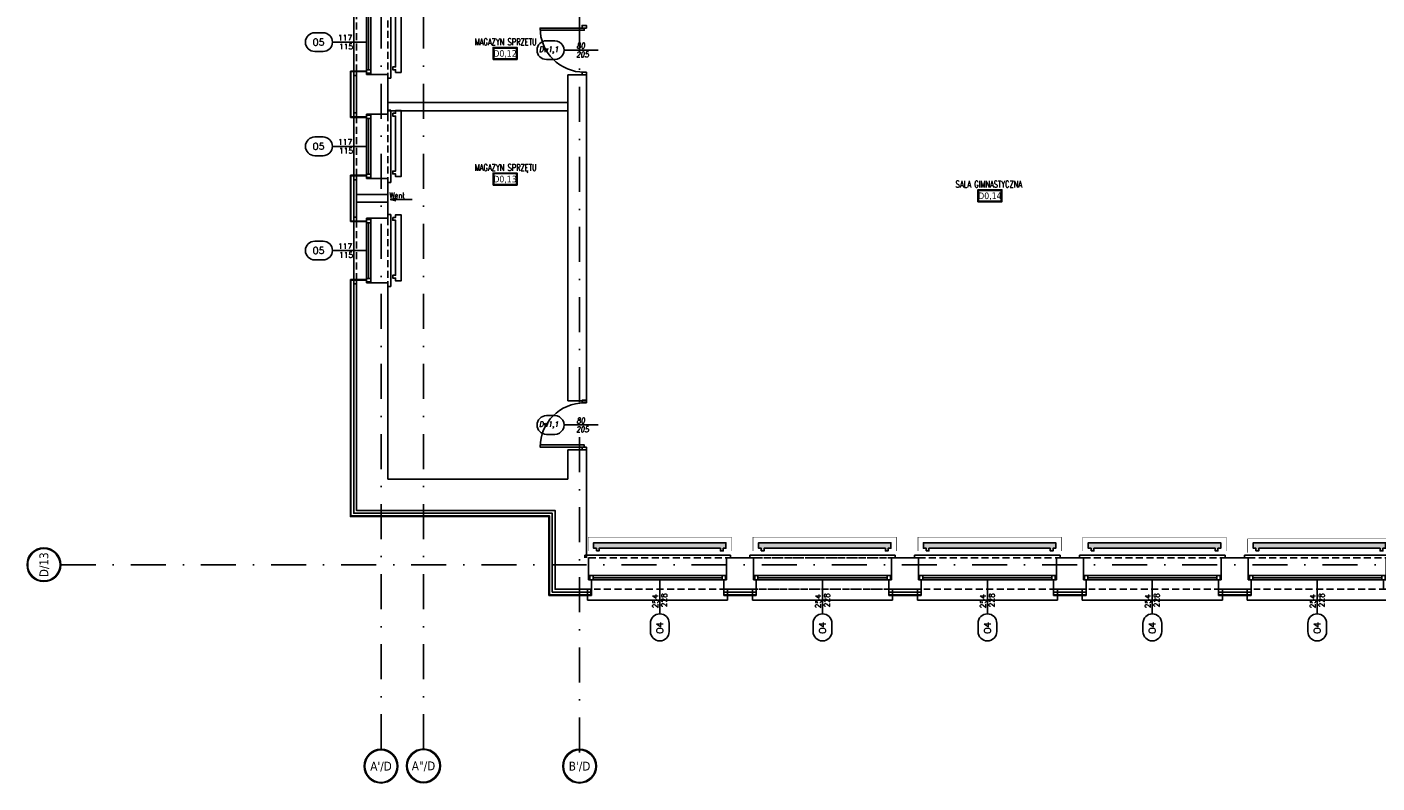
# Model space of a CAD drawing. Header units: millimetres. Extents: x 28600 to 181045, y -399112 to -163690.
# Tile 56 of 256: x 57384 to 59832, y -199861 to -198489. Entities that reach past the tile are written whole.
import ezdxf
from ezdxf.enums import TextEntityAlignment as Align

# ---------------------------------------------------------------- set-up
doc = ezdxf.new("R2010")
doc.units = ezdxf.units.MM
for name, pattern in [('2_3', [1, 0.5, -0.5]), ('CARKOVANA', [7.5, 5, -2.5]), ('DASHDOT', [25.4, 12.7, -6.35, 0, -6.35]), ('HIDDEN', [9.525, 6.35, -3.175])]:
    doc.linetypes.add(name, pattern=pattern)
doc.layers.get('0').update_dxf_attribs({"color": 8})
for name, color, linetype in [('!! 0_ Istn-okna', 8, 'Continuous'), ('!! 0_ Istn-sciany', 8, 'Continuous'), ('!! 0_ Istn-widok', 8, 'Continuous'), ('!! 0_Istn-cienka', 8, 'Continuous'), ('!! 0_Istn-drzwi', 8, 'Continuous'), ('!! 0_Istn-went', 8, 'Continuous'), ('!! 0_Opis_okna', 8, 'Continuous'), ('!! 0_Opis_pom', 8, 'Continuous'), ('!! 1_ tynk zewn  - nowy', 8, 'Continuous'), ('!! 1_Wyburzenia', 8, 'CARKOVANA'), ('!! 2_ remont Ocieplenie', 8, 'ZIGZAG'), ('!! 2_drzwi opis', 8, 'Continuous'), ('0-osie-liniA', 8, 'DASHDOT'), ('0-osie-tx', 8, 'Continuous')]:
    doc.layers.add(name, color=color, linetype=linetype)
doc.layers.add('!! 0_Istn-grzejniki', color=8, linetype='Continuous', plot=False)
doc.styles.add('50', font='ROMANS.shx', dxfattribs={"width": 0.8, "height": 10})
doc.styles.add('ARCHETYP', font='romans.shx', dxfattribs={"height": 15})
doc.styles.add('ARIAL', font='tahoma.ttf')
doc.styles.add('TAHOMA', font='tahoma.ttf')
doc.styles.add('TXT', font='simplex.shx')
doc.linetypes.add('ZIGZAG', pattern='A,0.00254,-5.08,[131,ltypeshp.shx,S=5.08,R=0,X=-5.08,Y=0],-10.16,[131,ltypeshp.shx,S=5.08,R=180,X=5.08,Y=0],-5.08', length=20.32254)

# ---------------------------------------------------------------- blocks, each defined once
blk = doc.blocks.new('okno 1')
at = {"layer": '!! 0_ Istn-okna'}
for points in [[(9, -36), (259, -36)], [(9, -44), (259, -44)], [(17, -40), (251, -40)]]:
    blk.add_lwpolyline(points, dxfattribs=at)
for points in [[(11, -44), (17, -44), (17, -36), (11, -36)], [(251, -44), (257, -44), (257, -36), (251, -36)]]:
    blk.add_lwpolyline(points, close=True, dxfattribs=at)
at = {"layer": '!! 0_ Istn-sciany'}
for points in [[(9, -36), (9, -4)], [(259, -36), (259, -4)], [(9, -36), (9, -44)], [(9, -44), (14, -44)], [(14, -44), (14, -61)], [(254, -44), (259, -44)], [(254, -44), (254, -61)], [(259, -36), (259, -44)], [(14, -61), (9, -61)], [(254, -61), (259, -61)]]:
    blk.add_lwpolyline(points, dxfattribs=at)
at = {"layer": '!! 0_ Istn-widok'}
for points in [[(2, 1), (266, 1)], [(2, -4), (2, 1)], [(266, -4), (266, 1)], [(7, -61), (7, -81)], [(261, -61), (261, -81)], [(261, -81), (7, -81)]]:
    blk.add_lwpolyline(points, dxfattribs=at)
at = {"layer": '!! 0_Istn-cienka', "linetype": 'HIDDEN', "ltscale": 2}
for points in [[(9, -4), (259, -4)], [(259, -61), (19, -61)]]:
    blk.add_lwpolyline(points, dxfattribs=at)
blk = doc.blocks.new('okno 3')
at = {"layer": '!! 0_ Istn-okna'}
for points in [[(49128.7, -198708.6), (49128.7, -198825.6)], [(49136.7, -198708.6), (49136.7, -198825.6)], [(49132.7, -198716.6), (49132.7, -198817.6)]]:
    blk.add_lwpolyline(points, dxfattribs=at)
for points in [[(49128.7, -198710.6), (49128.7, -198716.6), (49136.7, -198716.6), (49136.7, -198710.6)], [(49128.7, -198817.6), (49128.7, -198823.6), (49136.7, -198823.6), (49136.7, -198817.6)]]:
    blk.add_lwpolyline(points, close=True, dxfattribs=at)
at = {"layer": '!! 0_ Istn-sciany'}
for points in [[(49128.7, -198713.6), (49110.7, -198713.6)], [(49128.7, -198708.6), (49128.7, -198713.6)], [(49136.7, -198708.6), (49128.7, -198708.6)], [(49136.7, -198708.6), (49167.7, -198708.6)], [(49128.7, -198820.6), (49110.7, -198820.6)], [(49128.7, -198820.6), (49128.7, -198825.6)], [(49136.7, -198825.6), (49128.7, -198825.6)], [(49136.7, -198825.6), (49167.7, -198825.6)]]:
    blk.add_lwpolyline(points, dxfattribs=at)
at = {"layer": '!! 0_ Istn-widok'}
for points in [[(49105.7, -198827.6), (49105.7, -198706.6)], [(49110.7, -198706.6), (49105.7, -198706.6)], [(49167.7, -198701.6), (49172.7, -198701.6)], [(49172.7, -198701.6), (49172.7, -198832.6)], [(49110.7, -198827.6), (49105.7, -198827.6)], [(49167.7, -198832.6), (49172.7, -198832.6)]]:
    blk.add_lwpolyline(points, dxfattribs=at)
at = {"layer": '!! 0_Istn-cienka', "linetype": 'HIDDEN', "ltscale": 2}
for points in [[(49110.7, -198820.6), (49110.7, -198713.6)], [(49167.7, -198708.6), (49167.7, -198825.6)]]:
    blk.add_lwpolyline(points, dxfattribs=at)
blk = doc.blocks.new('*U83')
h = blk.add_hatch(color=256)
edge = h.paths.add_edge_path()
edge.add_arc((0, 0), 30.6, 0, 360)
edge = h.paths.add_edge_path(flags=17)
edge.add_arc((0, 0), 29.4, 0, 360)
for radius in [30.6, 29.4]:
    blk.add_circle((0, 0), radius)
at = {"style": 'TAHOMA', "flags": 8}
blk.add_attdef('ANSICHTSNUMMER', text='', height=16, dxfattribs=at).set_placement((0, 0), align=Align.MIDDLE_CENTER)
blk = doc.blocks.new('1_ok-opis')
blk.add_line((0, 111.6), (0, 50))
for points in [[(-17, 128.6), (-17, 143.6)], [(17, 128.6), (17, 143.6)]]:
    blk.add_lwpolyline(points)
for centre, start, end in [((0, 143.6), 0, 180), ((0, 128.6), 180, 0)]:
    blk.add_arc(centre, 17, start, end)
at = {"style": 'ARCHETYP'}
for tag, height, rotation, p in [('NR', 12, 90, (0, 136.9)), ('NR', 12, 270, (0, 136.9)), ('SZEROKOŚĆ', 10, 90, (-8, 78.3)), ('WYSOKOŚĆ', 10, 270, (-8, 78.3)), ('WYSOKOŚĆ', 10, 90, (8, 78.3)), ('SZEROKOŚĆ', 10, 270, (8, 78.3))]:
    blk.add_attdef(tag, text='', height=height, rotation=rotation, dxfattribs=at).set_placement(p, align=Align.MIDDLE)

msp = doc.modelspace()

# ---------------------------------------------------------------- hatches: boundary and pattern name
at = {"layer": '!! 0_Istn-grzejniki'}
h = msp.add_hatch(color=256, dxfattribs=at)
h.dxf.hatch_style = 1
h.paths.add_polyline_path([(58416.56735, -199439.62813), (58416.56735, -199434.62813), (58411.56735, -199434.62813), (58411.56735, -199424.62813), (58651.56735, -199424.62813), (58651.56735, -199434.62813), (58646.56735, -199434.62813), (58646.56735, -199439.62813), (58641.56735, -199439.62813), (58641.56735, -199434.62813), (58421.56735, -199434.62813), (58421.56735, -199439.62813)])
h = msp.add_hatch(color=256, dxfattribs=at)
h.dxf.hatch_style = 1
h.paths.add_polyline_path([(58715.56735, -199439.62813), (58715.56735, -199434.62813), (58710.56735, -199434.62813), (58710.56735, -199424.62813), (58950.56735, -199424.62813), (58950.56735, -199434.62813), (58945.56735, -199434.62813), (58945.56735, -199439.62813), (58940.56735, -199439.62813), (58940.56735, -199434.62813), (58720.56735, -199434.62813), (58720.56735, -199439.62813)])
h = msp.add_hatch(color=256, dxfattribs=at)
h.dxf.hatch_style = 1
h.paths.add_polyline_path([(59014.56735, -199439.62813), (59014.56735, -199434.62813), (59009.56735, -199434.62813), (59009.56735, -199424.62813), (59249.56735, -199424.62813), (59249.56735, -199434.62813), (59244.56735, -199434.62813), (59244.56735, -199439.62813), (59239.56735, -199439.62813), (59239.56735, -199434.62813), (59019.56735, -199434.62813), (59019.56735, -199439.62813)])
h = msp.add_hatch(color=256, dxfattribs=at)
h.dxf.hatch_style = 1
h.paths.add_polyline_path([(59313.56735, -199439.62813), (59313.56735, -199434.62813), (59308.56735, -199434.62813), (59308.56735, -199424.62813), (59548.56735, -199424.62813), (59548.56735, -199434.62813), (59543.56735, -199434.62813), (59543.56735, -199439.62813), (59538.56735, -199439.62813), (59538.56735, -199434.62813), (59318.56735, -199434.62813), (59318.56735, -199439.62813)])
h = msp.add_hatch(color=256, dxfattribs=at)
h.dxf.hatch_style = 1
h.paths.add_polyline_path([(59612.56735, -199439.62813), (59612.56735, -199434.62813), (59607.56735, -199434.62813), (59607.56735, -199424.62813), (59847.56735, -199424.62813), (59847.56735, -199434.62813), (59842.56735, -199434.62813), (59842.56735, -199439.62813), (59837.56735, -199439.62813), (59837.56735, -199434.62813), (59617.56735, -199434.62813), (59617.56735, -199439.62813)])

# ---------------------------------------------------------------- linework, layer by layer
at = {"layer": '!! 0_ Istn-sciany'}
for points in [[(57981.56735, -198652.12813), (57981.56735, -198570.12813)], [(58038.56735, -198575.12813), (58038.56735, -198647.12813)], [(58398.56735, -198576.12813), (58364.56735, -198576.12813)], [(58364.56735, -198576.12813), (58364.56735, -199167.12813)], [(58398.56735, -198576.12813), (58398.56735, -199167.12813)], [(58364.56735, -198626.12813), (58038.56735, -198626.12813)], [(58364.56735, -198641.12813), (58038.56735, -198641.12813)], [(57981.56735, -198841.12813), (57981.56735, -198759.12813)], [(58038.56735, -198764.12813), (58038.56735, -198836.12813)], [(58407.56735, -199509.12813), (58341.56735, -199509.12813), (58341.56735, -199366.12813), (57981.56735, -199366.12813), (57981.56735, -198948.12813)], [(58038.56735, -198953.12813), (58038.56735, -199309.12813), (58364.56735, -199309.12813)], [(58398.56735, -199167.12813), (58364.56735, -199167.12813)], [(58398.56735, -199256.12813), (58364.56735, -199256.12813)], [(58364.56735, -199256.12813), (58364.56735, -199309.12813)], [(58398.56735, -199256.12813), (58398.56735, -199452.12813)], [(58701.56735, -199452.12813), (58652.56735, -199452.12813)], [(59000.56735, -199452.12813), (58951.56735, -199452.12813)], [(59299.56735, -199452.12813), (59250.56735, -199452.12813)], [(59598.56735, -199452.12813), (59549.56735, -199452.12813)], [(58706.56735, -199509.12813), (58647.56735, -199509.12813)], [(59005.56735, -199509.12813), (58945.62226, -199509.12813)], [(59300.56735, -199509.12813), (59250.56735, -199509.12813)], [(59598.56735, -199509.12813), (59549.56735, -199509.12813)]]:
    msp.add_lwpolyline(points, dxfattribs=at)
at = {"layer": '!! 0_Istn-drzwi'}
for points in [[(58314.56735, -198495.12813), (58394.56735, -198495.12813), (58394.56735, -198491.12813), (58314.56735, -198491.12813)], [(58398.56735, -198491.12813), (58398.56735, -198486.12813), (58390.56735, -198486.12813), (58390.56735, -198491.12813)], [(58398.56735, -198571.12813), (58398.56735, -198576.12813), (58390.56735, -198576.12813), (58390.56735, -198571.12813)], [(58398.56735, -199171.12813), (58398.56735, -199166.12813), (58390.56735, -199166.12813), (58390.56735, -199171.12813)], [(58314.56735, -199247.12813), (58394.56735, -199247.12813), (58394.56735, -199251.12813), (58314.56735, -199251.12813)], [(58398.56735, -199251.12813), (58398.56735, -199256.12813), (58390.56735, -199256.12813), (58390.56735, -199251.12813)]]:
    msp.add_lwpolyline(points, close=True, dxfattribs=at)
for points in [[(58419.56735, -198531.12813), (58369.56735, -198531.12813)], [(58419.56735, -199211.12813), (58369.56735, -199211.12813)]]:
    msp.add_lwpolyline(points, dxfattribs=at)
for centre, start, end in [((58394.56735, -198491.12813), 179.99999996, 269.99999996), ((58394.56735, -199251.12813), 90.00000004, 180.00000004)]:
    msp.add_arc(centre, 80, start, end, dxfattribs=at)
at = {"layer": '!! 0_Istn-grzejniki'}
for points in [[(58047.40847, -198456.62813), (58052.40847, -198456.62813), (58052.40847, -198451.62813), (58062.40847, -198451.62813), (58062.40847, -198571.62813), (58052.40847, -198571.62813), (58052.40847, -198566.62813), (58047.40847, -198566.62813), (58047.40847, -198561.62813), (58052.40847, -198561.62813), (58052.40847, -198461.62813), (58047.40847, -198461.62813)], [(58047.40847, -198645.62813), (58052.40847, -198645.62813), (58052.40847, -198640.62813), (58062.40847, -198640.62813), (58062.40847, -198760.62813), (58052.40847, -198760.62813), (58052.40847, -198755.62813), (58047.40847, -198755.62813), (58047.40847, -198750.62813), (58052.40847, -198750.62813), (58052.40847, -198650.62813), (58047.40847, -198650.62813)], [(58047.40847, -198834.62813), (58052.40847, -198834.62813), (58052.40847, -198829.62813), (58062.40847, -198829.62813), (58062.40847, -198949.62813), (58052.40847, -198949.62813), (58052.40847, -198944.62813), (58047.40847, -198944.62813), (58047.40847, -198939.62813), (58052.40847, -198939.62813), (58052.40847, -198839.62813), (58047.40847, -198839.62813)], [(58416.56735, -199439.62813), (58416.56735, -199434.62813), (58411.56735, -199434.62813), (58411.56735, -199424.62813), (58651.56735, -199424.62813), (58651.56735, -199434.62813), (58646.56735, -199434.62813), (58646.56735, -199439.62813), (58641.56735, -199439.62813), (58641.56735, -199434.62813), (58421.56735, -199434.62813), (58421.56735, -199439.62813)], [(58715.56735, -199439.62813), (58715.56735, -199434.62813), (58710.56735, -199434.62813), (58710.56735, -199424.62813), (58950.56735, -199424.62813), (58950.56735, -199434.62813), (58945.56735, -199434.62813), (58945.56735, -199439.62813), (58940.56735, -199439.62813), (58940.56735, -199434.62813), (58720.56735, -199434.62813), (58720.56735, -199439.62813)], [(59014.56735, -199439.62813), (59014.56735, -199434.62813), (59009.56735, -199434.62813), (59009.56735, -199424.62813), (59249.56735, -199424.62813), (59249.56735, -199434.62813), (59244.56735, -199434.62813), (59244.56735, -199439.62813), (59239.56735, -199439.62813), (59239.56735, -199434.62813), (59019.56735, -199434.62813), (59019.56735, -199439.62813)], [(59313.56735, -199439.62813), (59313.56735, -199434.62813), (59308.56735, -199434.62813), (59308.56735, -199424.62813), (59548.56735, -199424.62813), (59548.56735, -199434.62813), (59543.56735, -199434.62813), (59543.56735, -199439.62813), (59538.56735, -199439.62813), (59538.56735, -199434.62813), (59318.56735, -199434.62813), (59318.56735, -199439.62813)], [(59612.56735, -199439.62813), (59612.56735, -199434.62813), (59607.56735, -199434.62813), (59607.56735, -199424.62813), (59847.56735, -199424.62813), (59847.56735, -199434.62813), (59842.56735, -199434.62813), (59842.56735, -199439.62813), (59837.56735, -199439.62813), (59837.56735, -199434.62813), (59617.56735, -199434.62813), (59617.56735, -199439.62813)]]:
    msp.add_lwpolyline(points, close=True, dxfattribs=at)
at = {"layer": '!! 0_Istn-grzejniki', "linetype": '2_3', "ltscale": 10, "const_width": 1}
for points in [[(58401.56735, -199439.62813), (58401.56735, -199414.62813), (58661.56735, -199414.62813), (58661.56735, -199439.62813)], [(58700.56735, -199439.62813), (58700.56735, -199414.62813), (58960.56735, -199414.62813), (58960.56735, -199439.62813)], [(58999.56735, -199439.62813), (58999.56735, -199414.62813), (59259.56735, -199414.62813), (59259.56735, -199439.62813)], [(59298.56735, -199439.62813), (59298.56735, -199414.62813), (59558.56735, -199414.62813), (59558.56735, -199439.62813)], [(59597.56735, -199442.62813), (59597.56735, -199417.62813), (59857.56735, -199417.62813), (59857.56735, -199442.62813)]]:
    msp.add_lwpolyline(points, dxfattribs=at)
at = {"layer": '!! 0_Istn-went'}
for p, q in [((58038.56735, -198793.12813), (57981.56735, -198793.12813)), ((58038.56735, -198807.12813), (57981.56735, -198807.12813))]:
    msp.add_line(p, q, dxfattribs=at)
for points in [[(58042.65035, -198802.18861), (58052.6222, -198799.4062)], [(58082.69475, -198801.77589), (58042.65035, -198802.18861)], [(58042.65035, -198802.18861), (58052.67743, -198804.7649)]]:
    msp.add_lwpolyline(points, dxfattribs=at)
at = {"layer": '!! 0_Opis_pom', "ltscale": 0.7}
for points in [[(58229.23458, -198548.05631), (58272.75458, -198548.05631), (58272.75458, -198526.29631), (58229.23458, -198526.29631)], [(58230.32258, -198546.96831), (58271.66658, -198546.96831), (58271.66658, -198527.38431), (58230.32258, -198527.38431)], [(58229.23458, -198775.87605), (58272.75458, -198775.87605), (58272.75458, -198754.11605), (58229.23458, -198754.11605)], [(58230.32258, -198774.78805), (58271.66658, -198774.78805), (58271.66658, -198755.20405), (58230.32258, -198755.20405)], [(59108.32589, -198806.2173), (59151.84589, -198806.2173), (59151.84589, -198784.4573), (59108.32589, -198784.4573)], [(59109.41389, -198805.1293), (59150.75789, -198805.1293), (59150.75789, -198785.5453), (59109.41389, -198785.5453)]]:
    msp.add_lwpolyline(points, close=True, dxfattribs=at)
at = {"layer": '!! 1_ tynk zewn  - nowy'}
for points in [[(57970.56735, -198653.12813), (57970.56735, -198569.12813)], [(57999.56735, -198569.12813), (57970.56735, -198569.12813)], [(57981.56735, -198570.12813), (57970.56735, -198570.12813)], [(57971.56735, -198653.12813), (57971.56735, -198569.12813)], [(57981.56735, -198652.12813), (57970.56735, -198652.12813)], [(57999.56735, -198653.12813), (57970.56735, -198653.12813)], [(57970.56735, -198842.12813), (57970.56735, -198758.12813)], [(57999.56735, -198758.12813), (57970.56735, -198758.12813)], [(57981.56735, -198759.12813), (57970.56735, -198759.12813)], [(57971.56735, -198842.12813), (57971.56735, -198758.12813)], [(57981.56735, -198841.12813), (57970.56735, -198841.12813)], [(57999.56735, -198842.12813), (57970.56735, -198842.12813)], [(57999.56735, -198947.12813), (57970.56735, -198947.12813)], [(58407.56735, -199509.12813), (58407.56735, -199520.12813), (58330.56735, -199520.12813), (58330.56735, -199377.12813), (57970.56735, -199377.12813), (57970.56735, -198947.12813)], [(57981.56735, -198948.12813), (57970.56735, -198948.12813)], [(58406.56735, -199519.12813), (58331.56735, -199519.12813), (58331.56735, -199376.12813), (57971.56735, -199376.12813), (57971.56735, -198947.12813)], [(58406.56735, -199509.12813), (58406.56735, -199520.12813)], [(58647.56735, -199520.12813), (58647.56735, -199509.12813)], [(58706.56735, -199519.12813), (58647.56735, -199519.12813)], [(58706.56735, -199520.12813), (58647.56735, -199520.12813)], [(58706.56735, -199520.12813), (58706.56735, -199509.12813)], [(58946.56735, -199520.12813), (58946.56735, -199509.12813)], [(59005.56735, -199519.12813), (58946.56735, -199519.12813)], [(59005.56735, -199520.12813), (58946.56735, -199520.12813)], [(59005.56735, -199520.12813), (59005.56735, -199509.12813)], [(59245.56735, -199520.12813), (59245.56735, -199509.12813)], [(59304.56735, -199519.12813), (59245.56735, -199519.12813)], [(59304.56735, -199520.12813), (59245.56735, -199520.12813)], [(59304.56735, -199520.12813), (59304.56735, -199509.12813)], [(59544.56735, -199520.12813), (59544.56735, -199509.12813)], [(59603.56735, -199519.12813), (59544.56735, -199519.12813)], [(59603.56735, -199520.12813), (59544.56735, -199520.12813)], [(59603.56735, -199520.12813), (59603.56735, -199509.12813)]]:
    msp.add_lwpolyline(points, dxfattribs=at)
at = {"layer": '!! 1_Wyburzenia'}
for points in [[(58697.56735, -199452.12813), (58963.56735, -199452.12813)], [(58697.56735, -199509.12813), (58951.56735, -199509.12813)]]:
    msp.add_lwpolyline(points, dxfattribs=at)
at = {"layer": '!! 2_ remont Ocieplenie', "linetype": 'ZIGZAG', "ltscale": 0.75}
for points in [[(57976.56735, -198653.12813), (57976.56735, -198569.12813)], [(57976.56735, -198842.12813), (57976.56735, -198758.12813)], [(58406.56735, -199514.12813), (58336.56735, -199514.12813), (58336.56735, -199371.12813), (57976.56735, -199371.12813), (57976.56735, -198947.12813)], [(58706.56735, -199514.12813), (58647.56735, -199514.12813)], [(59005.56735, -199514.12813), (58946.56735, -199514.12813)], [(59304.56735, -199514.12813), (59245.56735, -199514.12813)], [(59603.56735, -199514.12813), (59544.56735, -199514.12813)]]:
    msp.add_lwpolyline(points, dxfattribs=at)
at = {"layer": '0-osie-liniA', "ltscale": 5}
for points in [[(58026.06735, -199799.35902), (58026.06735, -197197.87143)], [(58103.06735, -199799.35902), (58103.06735, -197197.37143)], [(58386.06735, -199805.04963), (58386.06735, -197197.87143)], [(57445.3616, -199464.62813), (61311.38078, -199464.62813)]]:
    msp.add_lwpolyline(points, dxfattribs=at)

# ---------------------------------------------------------------- block references
at = {"layer": '!! 0_Opis_okna'}
ref = msp.add_blockref('1_ok-opis', (58049.56735, -198516.62813), dxfattribs=dict(at, rotation=89.99999999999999))
ref.add_attrib('SZEROKOŚĆ', '117', dxfattribs={"layer": '0', "height": 10, "style": 'ARCHETYP'}).set_placement((57960.84694, -198508.62813), align=Align.MIDDLE)
ref.add_attrib('WYSOKOŚĆ', '115', dxfattribs={"layer": '0', "height": 10, "style": 'ARCHETYP'}).set_placement((57962.6204, -198524.62813), align=Align.MIDDLE)
ref.add_attrib('NR', 'O5', dxfattribs={"layer": '0', "height": 12, "style": 'ARCHETYP'}).set_placement((57912.6659, -198516.62813), align=Align.MIDDLE)
ref = msp.add_blockref('1_ok-opis', (58049.56735, -198705.62813), dxfattribs=dict(at, rotation=89.99999999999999))
ref.add_attrib('SZEROKOŚĆ', '117', dxfattribs={"layer": '0', "height": 10, "style": 'ARCHETYP'}).set_placement((57960.84694, -198697.62813), align=Align.MIDDLE)
ref.add_attrib('WYSOKOŚĆ', '115', dxfattribs={"layer": '0', "height": 10, "style": 'ARCHETYP'}).set_placement((57962.6204, -198713.62813), align=Align.MIDDLE)
ref.add_attrib('NR', 'O5', dxfattribs={"layer": '0', "height": 12, "style": 'ARCHETYP'}).set_placement((57912.6659, -198705.62813), align=Align.MIDDLE)
ref = msp.add_blockref('1_ok-opis', (58049.56735, -198894.62813), dxfattribs=dict(at, rotation=89.99999999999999))
ref.add_attrib('SZEROKOŚĆ', '117', dxfattribs={"layer": '0', "height": 10, "style": 'ARCHETYP'}).set_placement((57960.84694, -198886.62813), align=Align.MIDDLE)
ref.add_attrib('WYSOKOŚĆ', '115', dxfattribs={"layer": '0', "height": 10, "style": 'ARCHETYP'}).set_placement((57962.6204, -198902.62813), align=Align.MIDDLE)
ref.add_attrib('NR', 'O5', dxfattribs={"layer": '0', "height": 12, "style": 'ARCHETYP'}).set_placement((57912.6659, -198894.62813), align=Align.MIDDLE)
ref = msp.add_blockref('1_ok-opis', (58531.56735, -199442.12813), dxfattribs=dict(at, rotation=180))
ref.add_attrib('SZEROKOŚĆ', '254', dxfattribs={"layer": '0', "height": 10, "rotation": 90, "style": 'ARCHETYP'}).set_placement((58523.56735, -199530.84854), align=Align.MIDDLE)
ref.add_attrib('WYSOKOŚĆ', '228', dxfattribs={"layer": '0', "height": 10, "rotation": 90, "style": 'ARCHETYP'}).set_placement((58539.56735, -199529.07509), align=Align.MIDDLE)
ref.add_attrib('NR', 'O4', dxfattribs={"layer": '0', "height": 12, "rotation": 90, "style": 'ARCHETYP'}).set_placement((58531.56735, -199579.02958), align=Align.MIDDLE)
ref = msp.add_blockref('1_ok-opis', (58826.56735, -199442.12813), dxfattribs=dict(at, rotation=180))
ref.add_attrib('SZEROKOŚĆ', '254', dxfattribs={"layer": '0', "height": 10, "rotation": 90, "style": 'ARCHETYP'}).set_placement((58818.56735, -199530.84854), align=Align.MIDDLE)
ref.add_attrib('WYSOKOŚĆ', '228', dxfattribs={"layer": '0', "height": 10, "rotation": 90, "style": 'ARCHETYP'}).set_placement((58834.56735, -199529.07509), align=Align.MIDDLE)
ref.add_attrib('NR', 'O4', dxfattribs={"layer": '0', "height": 12, "rotation": 90, "style": 'ARCHETYP'}).set_placement((58826.56735, -199579.02958), align=Align.MIDDLE)
ref = msp.add_blockref('1_ok-opis', (59125.56735, -199442.12813), dxfattribs=dict(at, rotation=180))
ref.add_attrib('SZEROKOŚĆ', '254', dxfattribs={"layer": '0', "height": 10, "rotation": 90, "style": 'ARCHETYP'}).set_placement((59117.56735, -199530.84854), align=Align.MIDDLE)
ref.add_attrib('WYSOKOŚĆ', '228', dxfattribs={"layer": '0', "height": 10, "rotation": 90, "style": 'ARCHETYP'}).set_placement((59133.56735, -199529.07509), align=Align.MIDDLE)
ref.add_attrib('NR', 'O4', dxfattribs={"layer": '0', "height": 12, "rotation": 90, "style": 'ARCHETYP'}).set_placement((59125.56735, -199579.02958), align=Align.MIDDLE)
ref = msp.add_blockref('1_ok-opis', (59424.56735, -199442.12813), dxfattribs=dict(at, rotation=180))
ref.add_attrib('SZEROKOŚĆ', '254', dxfattribs={"layer": '0', "height": 10, "rotation": 90, "style": 'ARCHETYP'}).set_placement((59416.56735, -199530.84854), align=Align.MIDDLE)
ref.add_attrib('WYSOKOŚĆ', '228', dxfattribs={"layer": '0', "height": 10, "rotation": 90, "style": 'ARCHETYP'}).set_placement((59432.56735, -199529.07509), align=Align.MIDDLE)
ref.add_attrib('NR', 'O4', dxfattribs={"layer": '0', "height": 12, "rotation": 90, "style": 'ARCHETYP'}).set_placement((59424.56735, -199579.02958), align=Align.MIDDLE)
ref = msp.add_blockref('1_ok-opis', (59723.56735, -199442.12813), dxfattribs=dict(at, rotation=180))
ref.add_attrib('SZEROKOŚĆ', '254', dxfattribs={"layer": '0', "height": 10, "rotation": 90, "style": 'ARCHETYP'}).set_placement((59715.56735, -199530.84854), align=Align.MIDDLE)
ref.add_attrib('WYSOKOŚĆ', '228', dxfattribs={"layer": '0', "height": 10, "rotation": 90, "style": 'ARCHETYP'}).set_placement((59731.56735, -199529.07509), align=Align.MIDDLE)
ref.add_attrib('NR', 'O4', dxfattribs={"layer": '0', "height": 12, "rotation": 90, "style": 'ARCHETYP'}).set_placement((59723.56735, -199579.02958), align=Align.MIDDLE)
at = {"layer": '!! 2_drzwi opis'}
ref = msp.add_blockref('1_ok-opis', (58469.56756, -198531.12813), dxfattribs=dict(at, rotation=90.00000361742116))
ref.add_attrib('WYSOKOŚĆ', '80 ', dxfattribs={"layer": '0', "height": 10, "rotation": 0.00000362, "style": '50', "oblique": 10, "width": 0.8}).set_placement((58391.2767, -198523.12813), align=Align.MIDDLE)
ref.add_attrib('SZEROKOŚĆ', '205', dxfattribs={"layer": '0', "height": 10, "rotation": 0.00000362, "style": '50', "oblique": 10, "width": 0.8}).set_placement((58391.2767, -198539.12813), align=Align.MIDDLE)
ref.add_attrib('NR', 'Dw1,1', dxfattribs={"layer": '0', "height": 10, "rotation": 0.00000362, "style": '50', "oblique": 10, "width": 0.8}).set_placement((58330.09061, -198531.12814), align=Align.MIDDLE)
ref = msp.add_blockref('1_ok-opis', (58469.56756, -199211.12813), dxfattribs=dict(at, rotation=90.00000361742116))
ref.add_attrib('WYSOKOŚĆ', '80 ', dxfattribs={"layer": '0', "height": 10, "rotation": 0.00000362, "style": '50', "oblique": 10, "width": 0.8}).set_placement((58391.2767, -199203.12813), align=Align.MIDDLE)
ref.add_attrib('SZEROKOŚĆ', '205', dxfattribs={"layer": '0', "height": 10, "rotation": 0.00000362, "style": '50', "oblique": 10, "width": 0.8}).set_placement((58391.2767, -199219.12813), align=Align.MIDDLE)
ref.add_attrib('NR', 'Dw1,1', dxfattribs={"layer": '0', "height": 10, "rotation": 0.00000362, "style": '50', "oblique": 10, "width": 0.8}).set_placement((58330.09061, -199211.12814), align=Align.MIDDLE)
for p in [(58393.56735, -199448.12813), (58692.56735, -199448.12813), (58991.56735, -199448.12813), (59290.56735, -199448.12813), (59589.56735, -199448.12813)]:
    msp.add_blockref('okno 1', p)
at = {"layer": '0-osie-tx'}
for p in [(8870.85593, 250.46017), (8870.85593, 61.46017), (8870.85593, -127.53983)]:
    msp.add_blockref('okno 3', p, dxfattribs=at)
ref = msp.add_blockref('*U83', (57414.7616, -199464.62813), dxfattribs=dict(at, rotation=270))
ref.add_attrib('ANSICHTSNUMMER', 'D/13', dxfattribs={"layer": '0', "height": 16, "rotation": 90, "style": 'TAHOMA', "flags": 8}).set_placement((57414.7616, -199464.62813), align=Align.MIDDLE_CENTER)
ref = msp.add_blockref('*U83', (58026.06735, -199829.95902), dxfattribs=dict(at, rotation=180))
ref.add_attrib('ANSICHTSNUMMER', "A'/D", dxfattribs={"layer": '0', "height": 16, "style": 'TAHOMA', "flags": 8}).set_placement((58026.06735, -199829.95902), align=Align.MIDDLE_CENTER)
ref = msp.add_blockref('*U83', (58103.06735, -199829.45902), dxfattribs=dict(at, rotation=180))
ref.add_attrib('ANSICHTSNUMMER', 'A"/D', dxfattribs={"layer": '0', "height": 16, "style": 'TAHOMA', "flags": 8}).set_placement((58103.06735, -199829.45902), align=Align.MIDDLE_CENTER)
ref = msp.add_blockref('*U83', (58386.06735, -199829.95902), dxfattribs=dict(at, rotation=180))
ref.add_attrib('ANSICHTSNUMMER', "B'/D", dxfattribs={"layer": '0', "height": 16, "style": 'TAHOMA', "flags": 8}).set_placement((58386.06735, -199829.95902), align=Align.MIDDLE_CENTER)

# ---------------------------------------------------------------- texts
at = {"layer": '!! 0_Istn-went', "style": 'ARCHETYP', "width": 0.8}
msp.add_text('Went', height=10, rotation=0.00000004, dxfattribs=at).set_placement((58041.36596, -198799.65202))
at = {"layer": '!! 0_Opis_pom', "ltscale": 0.7, "style": 'TXT', "width": 0.7}
for s, p in [('MAGAZYN SPRZETU', (58252.10971, -198522.24999)), ('MAGAZYN SPRZĘTU', (58252.10971, -198750.06974)), ('SALA GIMNASTYCZNA ', (59131.20103, -198780.41098))]:
    msp.add_text(s, height=12, dxfattribs=at).set_placement(p, align=Align.CENTER)
at = {"layer": '!! 0_Opis_pom', "ltscale": 0.7, "style": 'ARIAL'}
for tag, p in [('D0,12', (58250.99458, -198537.17631)), ('D0,13', (58250.99458, -198764.99605)), ('D0,14', (59130.08589, -198795.3373))]:
    msp.add_attdef(tag, text='', height=11.968, dxfattribs=at).set_placement(p, align=Align.MIDDLE_CENTER)

doc.saveas('drawing.dxf')
